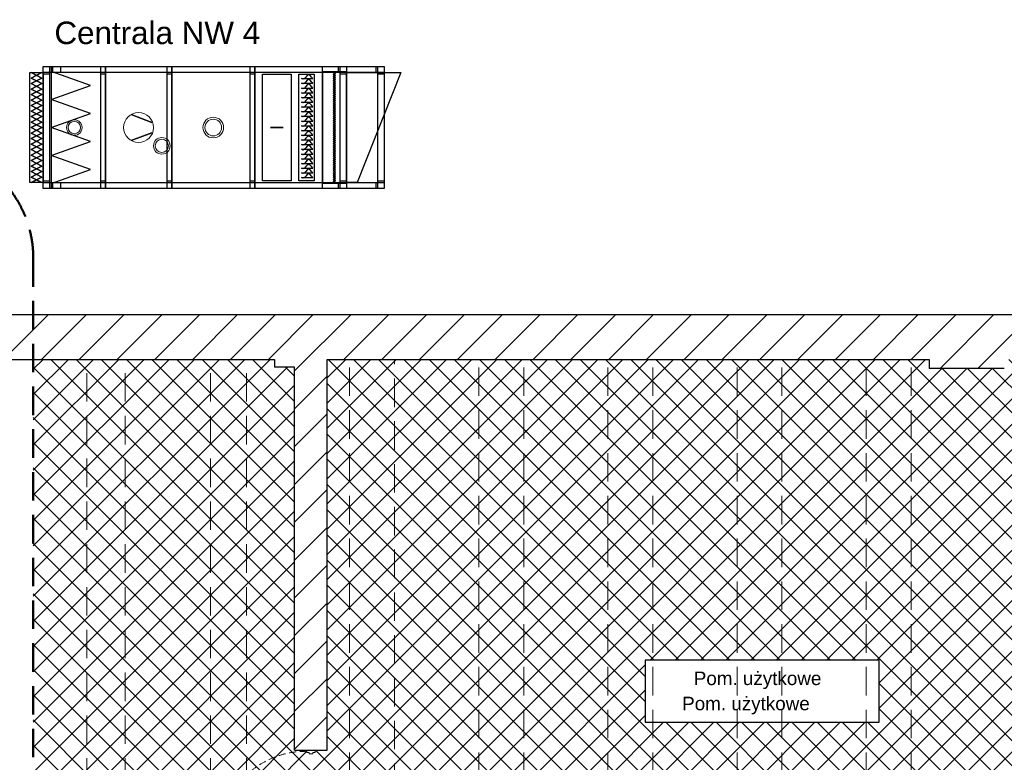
# Model space of a CAD drawing. Header units: millimetres. Extents: x 26866 to 1024070, y -428191 to 408885.
# Tile 247 of 248: x 212028 to 220796, y 399703 to 406317. Entities that reach past the tile are written whole.
import ezdxf

# ---------------------------------------------------------------- set-up
doc = ezdxf.new("R2010")
doc.units = ezdxf.units.MM
doc.header["$LTSCALE"] = 2
for name, pattern in [('DASHED', [19.05, 12.7, -6.35]), ('HIDDEN', [9.525, 6.35, -3.175]), ('HIDDENX2', [19.05, 12.7, -6.35])]:
    doc.linetypes.add(name, pattern=pattern)
for name, color, linetype, lineweight in [('0_OPIS', 7, 'Continuous', 13), ('3DPLAN_A_DRZWI', 173, 'Continuous', 5), ('3DPLAN_A_TABELKA POMIESZCZEŃ', 7, 'Continuous', 0), ('3DPLAN_A_WYSOKOŚCI ZMIANA', 144, 'HIDDENX2', 5), ('A_KRESKOWANIE', 9, 'Continuous', 0), ('Opisy', 7, 'Continuous', 13), ('sturmień wentylacyjny', 140, 'Continuous', 25)]:
    doc.layers.add(name, color=color, linetype=linetype, lineweight=lineweight)
for name, color, linetype in [('3DPLAN_A_KRESKOWANIE 1', 253, 'Continuous'), ('3DPLAN_A_OPIS', 8, 'Continuous'), ('3DPLAN_K_NOŚNA', 7, 'Continuous'), ('3DPLAN_K_OBRYS', 243, 'Continuous')]:
    doc.layers.add(name, color=color, linetype=linetype)
doc.styles.add('ARIAL', font='arial.ttf')
pattern_1 = [(45, (23044.838, -26883.88), (-16.83798, 16.83798), [])]

# ---------------------------------------------------------------- blocks, each defined once
blk = doc.blocks.new('D 80')
at = {"layer": '3DPLAN_A_DRZWI', "lineweight": 20}
blk.add_line((2.09, 3.66), (40, 71.33), dxfattribs=at)
at = {"layer": '3DPLAN_A_DRZWI'}
for points in [[(0, 3.66), (2.09, 3.66), (2.09, 1.57), (3.14, 1.57), (3.14, -1.57), (2.09, -1.57), (2.09, -3.66), (0, -3.66), (0, 3.66)], [(80, 3.66), (77.91, 3.66), (77.91, 1.57), (76.86, 1.57), (76.86, -1.57), (77.91, -1.57), (77.91, -3.66), (80, -3.66), (80, 3.66)]]:
    blk.add_lwpolyline(points, dxfattribs=at)
at = {"layer": '3DPLAN_A_DRZWI', "linetype": 'HIDDEN', "ltscale": 0.5}
blk.add_arc((2.5, 4.7), 76.46, 359.22177, 60.63044, dxfattribs=at)
blk = doc.blocks.new('kondygnacja -1')
at = {"layer": '3DPLAN_A_KRESKOWANIE 1'}
h = blk.add_hatch(dxfattribs=at)
h.set_pattern_fill('ANSI31', color=256, scale=7.5, style=0)
h.set_pattern_definition(pattern_1)
h.paths.add_polyline_path([(31677.49, -24430.84), (30214.87, -24430.84), (30214.87, -24470.84), (30429.61, -24470.84), (30429.61, -24477.84), (30447.61, -24477.84), (30447.61, -24818.84), (30476.61, -24818.84), (30476.61, -24470.84), (31012.61, -24470.84), (31012.61, -24478.84), (31079.61, -24478.84), (31079.61, -24470.84), (31638.61, -24470.84), (31638.61, -25036.84), (31079.61, -25036.84), (31079.61, -25028.84), (31012.61, -25028.84), (31012.61, -25036.84), (30611.38, -25036.84), (30611.38, -25072.84), (31023.61, -25072.84), (31034.61, -25082.84), (31034.61, -25330.84), (31023.61, -25340.84), (30831.4, -25340.84, -0.038531), (30832.58, -25356.18), (30832.58, -25371.84), (31079.61, -25371.84), (31079.61, -25072.84), (31638.61, -25072.84), (31638.61, -25943.84), (30832.58, -25943.84), (30832.58, -26009.84), (31677.49, -26009.84)])
h.paths.add_polyline_path([(30682.61, -26009.84), (30832.58, -26009.84), (30832.58, -25943.84), (30760.61, -25943.84), (30760.61, -25454.67), (30735.61, -25464.58), (30735.61, -25943.84), (30682.61, -25943.84)])
h.paths.add_polyline_path([(30679.61, -25371.84), (30735.61, -25371.84), (30735.61, -25464.58), (30760.61, -25454.67), (30760.61, -25371.84), (30832.58, -25371.84), (30832.58, -25356.18, 0.038531), (30831.4, -25340.84), (30679.61, -25340.84)])
h.paths.add_polyline_path([(30355.83, -25371.84), (30425.61, -25371.84), (30425.61, -25379.84), (30463.61, -25379.84), (30463.61, -25424.74), (30471.61, -25424.74), (30471.61, -25395.84), (30533.61, -25395.84), (30533.61, -25371.84), (30576.61, -25371.84), (30576.61, -25341.84), (30472.61, -25341.84), (30472.61, -25326.84), (30427.61, -25326.84), (30427.61, -25341.84), (30355.83, -25341.84)])
h.paths.add_polyline_path([(30456.61, -25936.84), (30425.61, -25936.84), (30425.61, -25945.84), (30380.61, -25945.84), (30380.61, -26009.84), (30512.61, -26009.84), (30512.61, -25943.84), (30466.61, -25943.84), (30466.61, -25712.84), (30456.61, -25712.84)])
h.paths.add_polyline_path([(28888.61, -25941.84), (28888.61, -26009.84), (29013.61, -26009.84), (29013.61, -25941.84)])
h.paths.add_polyline_path([(28591.17, -26009.84), (28591.17, -25944.84), (28547.61, -25944.84), (28547.61, -26009.84)])
h.paths.add_polyline_path([(28624.61, -25870.53), (28654.8, -25870.53), (28654.8, -25924.53), (28624.61, -25924.53), (28624.61, -25944.84), (28591.17, -25944.84), (28591.17, -26009.84), (28713.61, -26009.84), (28713.61, -25941.84), (28672.61, -25941.84), (28672.61, -25932.84), (28657.61, -25932.84), (28657.61, -25716.84), (28624.61, -25716.84)])
h.paths.add_polyline_path([(28372.61, -25944.84), (28328.61, -25944.84), (28328.61, -25907.84), (28282.61, -25907.84), (28282.61, -25944.84), (28248.61, -25944.84), (28248.61, -26009.84), (28372.61, -26009.84)])
h.paths.add_polyline_path([(28092.61, -25563.84), (28054.61, -25563.84), (28054.61, -25383.84), (28067.6, -25383.84), (28067.61, -25375.84), (28340.61, -25375.84), (28340.61, -25341.84), (28070.61, -25341.84), (28070.61, -25332.84), (28030.61, -25332.84), (28030.61, -25395.6), (28048.71, -25395.6), (28048.71, -25449.6), (28030.61, -25449.6), (28030.61, -26009.84), (28073.61, -26009.84), (28073.61, -25944.84), (28054.61, -25944.84), (28054.61, -25668.84), (28092.61, -25668.84)])
h.paths.add_polyline_path([(27949.61, -25495.75), (27949.61, -25507.75), (27983.29, -25507.75), (27983.29, -25521.75), (27949.61, -25521.75), (27949.61, -25531.84), (27999.61, -25531.84), (27999.61, -25934.84), (27982.61, -25934.84), (27982.61, -25942.84), (27947.61, -25942.84), (27947.61, -26009.84), (28026.62, -26009.84), (28026.62, -25449.6), (27999.61, -25449.6), (27999.61, -25463.84), (27949.61, -25463.84), (27949.61, -25481.75), (27983.29, -25481.75), (27983.29, -25495.75)])
h.paths.add_polyline_path([(27982.61, -25361.84), (27952.61, -25361.84), (27952.61, -25332.84), (28026.62, -25332.84), (28026.62, -25395.6), (27999.61, -25395.6), (27999.61, -25377.84), (27982.61, -25377.84)])
h.paths.add_polyline_path([(26818.61, -25892.84), (26781.49, -25892.84), (26781.49, -26009.84), (26894.54, -26009.84), (26894.54, -25942.84), (26830.61, -25942.84), (26830.61, -25930.84), (26818.61, -25930.84)])
h.paths.add_polyline_path([(26894.54, -26009.84), (27115.94, -26009.84), (27115.94, -25942.84), (26894.54, -25942.84)])
h.paths.add_polyline_path([(27115.94, -25942.84), (27115.94, -26009.84), (27466.61, -26009.84), (27466.61, -25942.84), (27427.61, -25942.84), (27427.61, -25933.84), (27384.61, -25933.84), (27384.61, -25942.84)])
h.paths.add_polyline_path([(27641.61, -25942.84), (27641.61, -26009.84), (27802.61, -26009.84), (27802.61, -25942.84)])
h.paths.add_polyline_path([(30621.1, -25040.47), (30688.37, -25040.47), (30688.37, -25072.87), (30621.1, -25072.87)], flags=24)
h = blk.add_hatch(dxfattribs=at)
h.set_pattern_fill('ANSI31', color=256, scale=7.5, style=0)
h.set_pattern_definition(pattern_1)
h.paths.add_polyline_path([(29010.61, -24430.84), (28888.61, -24430.84), (28888.61, -24472.84), (29010.61, -24472.84)])
h.paths.add_polyline_path([(29275.57, -25037.84), (29257.61, -25037.84), (29257.61, -24471.84), (29273.61, -24471.84), (29273.61, -24468.84), (29303.61, -24468.84), (29303.61, -24430.84), (29185.61, -24430.84), (29185.61, -24471.84), (29228.61, -24471.84), (29228.61, -25049.84), (29175.02, -25049.84), (29175.02, -25053.06, 0.060091), (29177.89, -25076.84), (29272.38, -25076.84)])
h.paths.add_polyline_path([(29273.61, -25072.84), (29380.61, -25072.84), (29380.61, -25037.84), (29275.57, -25037.84), (29272.38, -25076.84), (29273.61, -25076.84)])
h.paths.add_polyline_path([(29498.61, -25037.84), (29480.61, -25037.84), (29480.61, -25072.84), (29708.61, -25072.84), (29708.61, -25039.85), (29536.61, -25039.85), (29536.61, -24939.85), (29498.61, -24939.85)])
h.paths.add_polyline_path([(29566.61, -24430.84), (29473.61, -24430.84), (29473.61, -24468.84), (29498.61, -24468.84), (29498.61, -24727.87), (29524.78, -24727.87), (29524.78, -24781.87), (29498.61, -24781.87), (29498.61, -24826.85), (29536.61, -24826.85), (29536.61, -24470.85), (29566.61, -24470.85)])
h.paths.add_polyline_path([(29736.61, -24430.84), (29736.61, -24470.85), (29828.61, -24470.85), (29828.61, -24472.85), (29873.61, -24472.85), (29873.61, -24470.85), (30016.87, -24470.85), (30016.87, -24430.84)])
h.paths.add_polyline_path([(30016.87, -24470.85), (30112.84, -24470.85), (30112.84, -24430.84), (30016.87, -24430.84)])
h.paths.add_polyline_path([(29864.61, -25141.84), (29835.61, -25141.84), (29835.61, -25153.06), (29864.61, -25153.06)])
h.paths.add_polyline_path([(29864.61, -25087.84), (29880.61, -25069.84), (30213.45, -25069.84, 0.042168), (30214.87, -25053.06), (30214.87, -25041.84), (30178.61, -25041.84), (30178.61, -24470.84), (30214.87, -24470.84), (30214.87, -24430.84), (30112.84, -24430.84), (30112.84, -24470.85), (30115.61, -24470.85), (30115.61, -24477.85), (30159.61, -24477.85), (30159.61, -25039.85), (29899.61, -25039.85), (29899.61, -25026.85), (29826.61, -25026.85), (29826.61, -25039.85), (29803.61, -25039.85), (29803.61, -25072.84), (29819.61, -25072.84), (29835.61, -25088.84), (29835.61, -25153.06), (29864.61, -25153.06)])
h.paths.add_polyline_path([(29463.61, -25369.84), (29509.61, -25369.84), (29509.61, -25408.84), (29538.61, -25408.84), (29538.61, -25366.84), (29765.61, -25366.84), (29765.61, -25448.84), (29937.61, -25448.84), (29937.61, -25366.84), (30091.06, -25366.84), (30091.06, -25356.18, -0.035999), (30092.09, -25341.84), (29880.61, -25341.84), (29864.61, -25325.84), (29864.61, -25261.84), (29835.61, -25261.84), (29835.61, -25325.84), (29819.61, -25341.84), (29463.61, -25341.84)])
h.paths.add_polyline_path([(30252.83, -25342.15), (30252.83, -25341.84), (30092.09, -25341.84, 0.035999), (30091.06, -25356.18), (30091.06, -25366.84), (30152.61, -25366.84), (30152.61, -25937.84), (30091.06, -25937.84), (30091.06, -26009.84), (30210.61, -26009.84), (30210.61, -25945.84), (30180.61, -25945.84), (30180.61, -25371.84), (30252.83, -25371.84), (30252.83, -25350.58), (30252.33, -25350.58), (30252.33, -25342.15)])
h.paths.add_polyline_path([(30081.99, -25665.13), (30231.69, -25665.13), (30231.69, -25700.22), (30081.99, -25700.22)], flags=9)
h.paths.add_polyline_path([(29875.61, -25931.84), (29829.61, -25931.84), (29829.61, -25937.84), (29781.61, -25937.84), (29781.61, -26009.84), (29917.61, -26009.84), (29917.61, -25937.84), (29875.61, -25937.84)])
h.paths.add_polyline_path([(29611.61, -26009.84), (29611.61, -25937.84), (29538.61, -25937.84), (29538.61, -25683.8), (29507.61, -25683.8), (29507.61, -25943.84), (29482.61, -25943.84), (29482.61, -26009.84)])
h.paths.add_polyline_path([(29282.81, -25653.75), (29568.72, -25653.75), (29568.72, -25738.67), (29282.81, -25738.67)], flags=9)
h.paths.add_polyline_path([(29479.61, -25623.84), (29507.61, -25623.84), (29507.61, -25683.8), (29538.61, -25683.8), (29538.61, -25498.84), (29509.61, -25498.84), (29509.61, -25608.84), (29479.61, -25608.84)])
h.paths.add_polyline_path([(29389.61, -25608.84), (29262.17, -25608.84), (29262.17, -25623.84), (29389.61, -25623.84)])
h.paths.add_polyline_path([(29312.61, -25943.84), (29275.61, -25943.84), (29275.61, -25936.84), (29262.17, -25936.84), (29262.17, -26009.84), (29312.61, -26009.84)])
h.paths.add_polyline_path([(29188.61, -26009.84), (29262.17, -26009.84), (29262.17, -25936.84), (29256.61, -25936.84), (29256.61, -25683.8), (29227.61, -25683.8), (29227.61, -25941.84), (29188.61, -25941.84)])
h.paths.add_polyline_path([(29227.61, -25683.8), (29256.61, -25683.8), (29256.61, -25623.84), (29262.17, -25623.84), (29262.17, -25608.84), (29259.61, -25608.84), (29259.61, -25369.84), (29262.17, -25369.84), (29262.17, -25356.18, 0.056395), (29259.64, -25333.84), (29224.61, -25333.84), (29224.61, -25341.84), (29157.61, -25341.84), (29157.61, -25371.84), (29227.61, -25371.84)])
h.paths.add_polyline_path([(29373.61, -25341.84), (29270.61, -25341.84), (29270.61, -25333.84), (29259.64, -25333.84, -0.056395), (29262.17, -25356.18), (29262.17, -25369.84), (29373.61, -25369.84)])
h.paths.add_polyline_path([(30170.11, -24767), (30186.53, -24767), (30186.53, -24787), (30170.11, -24787)], flags=24)
h.paths.add_polyline_path([(29566.12, -25338.58), (29633.39, -25338.58), (29633.39, -25370.98), (29566.12, -25370.98)], flags=24)
h.paths.add_polyline_path([(29957.21, -25338.58), (30024.48, -25338.58), (30024.48, -25370.98), (29957.21, -25370.98)], flags=24)
h.paths.add_polyline_path([(30179.86, -25902.33), (30243.82, -25902.33), (30243.82, -25910.46), (30179.86, -25910.46)], flags=24)
at = {"layer": 'A_KRESKOWANIE', "transparency": 33554687}
h = blk.add_hatch(dxfattribs=at)
h.set_pattern_fill('ANSI37', color=0, scale=5)
h.paths.add_polyline_path([(31638.61, -25036.84), (31638.61, -24470.84), (31496.61, -24470.84), (31496.61, -25036.84), (31638.61, -25036.84)], is_closed=False)
h.paths.add_polyline_path([(31496.61, -25036.84), (31496.61, -24470.84), (31456.61, -24470.84), (31456.61, -25036.84), (31496.61, -25036.84)], is_closed=False)
h.paths.add_polyline_path([(31381.61, -25036.84), (31456.61, -25036.84), (31456.61, -24470.84), (31381.61, -24470.84), (31381.61, -25036.84)], is_closed=False)
h.paths.add_polyline_path([(31341.61, -25036.84), (31381.61, -25036.84), (31381.61, -24470.84), (31341.61, -24470.84), (31341.61, -25036.84)], is_closed=False)
h.paths.add_polyline_path([(31266.61, -25036.84), (31341.61, -25036.84), (31341.61, -24470.84), (31266.61, -24470.84), (31266.61, -25036.84)], is_closed=False)
h.paths.add_polyline_path([(31226.61, -25036.84), (31266.61, -25036.84), (31266.61, -24470.84), (31226.61, -24470.84), (31226.61, -25036.84)], is_closed=False)
h.paths.add_polyline_path([(31151.61, -25036.84), (31226.61, -25036.84), (31226.61, -24470.84), (31151.61, -24470.84), (31151.61, -25036.84)], is_closed=False)
h.paths.add_polyline_path([(31111.61, -25036.84), (31151.61, -25036.84), (31151.61, -24470.84), (31111.61, -24470.84), (31111.61, -25036.84)], is_closed=False)
h.paths.add_polyline_path([(31012.61, -25036.84), (31012.61, -25028.84), (31079.61, -25028.84), (31079.61, -25036.84), (31111.61, -25036.84), (31111.61, -24470.84), (31079.61, -24470.84), (31079.61, -24478.84), (31012.61, -24478.84), (31012.61, -24470.84), (30996.61, -24470.84), (30996.61, -25036.84), (31012.61, -25036.84)], is_closed=False)
h.paths.add_polyline_path([(30968.29, -24738.6), (30968.29, -24793.92), (30956.61, -24793.92), (30956.61, -25036.84), (30996.61, -25036.84), (30996.61, -24470.84), (30956.61, -24470.84), (30956.61, -24738.6), (30968.29, -24738.6)], is_closed=False)
h.paths.add_polyline_path([(30881.61, -24738.6), (30956.61, -24738.6), (30956.61, -24470.84), (30881.61, -24470.84), (30881.61, -24738.6)], is_closed=False)
h.paths.add_polyline_path([(30766.61, -24738.6), (30841.61, -24738.6), (30841.61, -24470.84), (30766.61, -24470.84), (30766.61, -24738.6)], is_closed=False)
h.paths.add_polyline_path([(30841.61, -24738.6), (30881.61, -24738.6), (30881.61, -24470.84), (30841.61, -24470.84), (30841.61, -24738.6)], is_closed=False)
h.paths.add_polyline_path([(30956.61, -24793.92), (30881.61, -24793.92), (30881.61, -25036.84), (30956.61, -25036.84), (30956.61, -24793.92)], is_closed=False)
h.paths.add_polyline_path([(30881.61, -24793.92), (30841.61, -24793.92), (30841.61, -25036.84), (30881.61, -25036.84), (30881.61, -24793.92)], is_closed=False)
h.paths.add_polyline_path([(30841.61, -24793.92), (30766.61, -24793.92), (30766.61, -25036.84), (30841.61, -25036.84), (30841.61, -24793.92)], is_closed=False)
h.paths.add_polyline_path([(30726.61, -25036.84), (30766.61, -25036.84), (30766.61, -24793.92), (30759.76, -24793.92), (30759.76, -24738.6), (30766.61, -24738.6), (30766.61, -24470.84), (30726.61, -24470.84), (30726.61, -25036.84)], is_closed=False)
h.paths.add_polyline_path([(30651.61, -25036.84), (30726.61, -25036.84), (30726.61, -24470.84), (30651.61, -24470.84), (30651.61, -25036.84)], is_closed=False)
h.paths.add_polyline_path([(30611.61, -25036.84), (30651.61, -25036.84), (30651.61, -24470.84), (30611.61, -24470.84), (30611.61, -25036.84)], is_closed=False)
h.paths.add_polyline_path([(30496.61, -24470.84), (30496.61, -25036.84), (30531.38, -25036.84), (30531.38, -25072.84), (30611.38, -25072.84), (30611.38, -25036.84), (30611.61, -25036.84), (30611.61, -24470.84), (30496.61, -24470.84)], is_closed=False)
h.paths.add_polyline_path([(30404.61, -24841.04), (30404.61, -24866.59), (30458.44, -24896.75), (30460.54, -24896.75), (30460.54, -24895.7), (30463.68, -24895.7), (30463.68, -24896.75), (30465.77, -24896.75), (30465.77, -24898.84), (30476.61, -24898.84), (30476.61, -25036.84), (30496.61, -25036.84), (30496.61, -24470.84), (30476.61, -24470.84), (30476.61, -24818.84), (30465.77, -24818.84), (30465.77, -24820.93), (30463.68, -24820.93), (30463.68, -24821.98), (30460.54, -24821.98), (30460.54, -24820.93), (30458.44, -24820.93), (30458.44, -24819.89, 0.196426), (30404.61, -24841.04)], is_closed=False)
h.paths.add_polyline_path([(30447.61, -24477.84), (30429.61, -24477.84), (30429.61, -24470.84), (30404.61, -24470.84), (30404.61, -24841.04, -0.196426), (30458.44, -24819.89), (30458.44, -24818.84), (30447.61, -24818.84), (30447.61, -24477.84)], is_closed=False)
h.paths.add_polyline_path([(30404.61, -24470.84), (30372.61, -24470.84), (30372.61, -25041.84), (30404.61, -25041.84), (30404.61, -24866.59), (30390.77, -24858.84, -0.074124), (30404.61, -24841.04), (30404.61, -24470.84)], is_closed=False)
h.paths.add_polyline_path([(30404.61, -24866.59), (30404.61, -25041.84), (30431.61, -25041.84), (30431.61, -25033.84), (30447.61, -25033.84), (30447.61, -24898.84), (30458.44, -24898.84), (30458.44, -24896.75), (30404.61, -24866.59)], is_closed=False)
h.paths.add_polyline_path([(30236.21, -25069.84), (30306.72, -25069.84), (30312.51, -25059.5), (30312.51, -25057.41), (30311.47, -25057.41), (30311.47, -25054.27), (30312.51, -25054.27), (30312.51, -25052.18), (30314.61, -25052.18), (30314.61, -25041.84), (30372.61, -25041.84), (30372.61, -24470.84), (30214.87, -24470.84), (30214.87, -25041.84), (30234.61, -25041.84), (30234.61, -25052.18), (30236.7, -25052.18), (30236.7, -25054.27), (30237.75, -25054.27), (30237.75, -25057.41), (30236.7, -25057.41), (30236.7, -25059.5), (30235.65, -25059.5, 0.033888), (30236.21, -25069.84)], is_closed=False)
h.paths.add_polyline_path([(30404.61, -24866.59), (30404.61, -24841.04, 0.074124), (30390.77, -24858.84), (30404.61, -24866.59)], is_closed=False, flags=16)
at = {"layer": '3DPLAN_A_OPIS', "color": 1, "lineweight": 30}
blk.add_lwpolyline([(30759.76, -24793.92), (30968.29, -24793.92), (30968.29, -24738.6), (30759.76, -24738.6)], close=True, dxfattribs=at)
at = {"layer": '3DPLAN_A_WYSOKOŚCI ZMIANA'}
for p, q in [((30262.61, -25041.84), (30262.61, -24470.84)), ((30296.61, -25041.84), (30296.61, -24470.84)), ((30372.61, -25041.84), (30372.61, -24470.84)), ((30404.61, -25041.84), (30404.61, -24470.84)), ((30496.61, -25036.84), (30496.61, -24470.84)), ((30536.61, -24932.36), (30536.61, -24470.84)), ((30611.61, -25036.84), (30611.61, -24470.84)), ((30651.61, -25036.84), (30651.61, -24470.84)), ((30726.61, -25036.84), (30726.61, -24470.84)), ((30766.61, -25036.84), (30766.61, -24470.84)), ((30841.61, -25036.84), (30841.61, -24470.84)), ((30881.61, -25036.84), (30881.61, -24470.84)), ((30956.61, -25036.84), (30956.61, -24470.84)), ((30996.61, -25036.84), (30996.61, -24470.84))]:
    blk.add_line(p, q, dxfattribs=at)
at = {"layer": '3DPLAN_K_NOŚNA'}
for p, q in [((30178.61, -24470.84), (30429.61, -24470.84)), ((30429.61, -24470.84), (30429.61, -24477.84)), ((30476.61, -24470.84), (31012.61, -24470.84)), ((30476.61, -24818.84), (30476.61, -24470.84)), ((31012.61, -24470.84), (31012.61, -24478.84)), ((30447.61, -24477.84), (30429.61, -24477.84)), ((30447.61, -24818.84), (30447.61, -24477.84)), ((31079.61, -24478.84), (31012.61, -24478.84)), ((30447.61, -24818.84), (30476.61, -24818.84))]:
    blk.add_line(p, q, dxfattribs=at)
at = {"layer": '3DPLAN_K_OBRYS'}
blk.add_line((29736.61, -24430.84), (31677.49, -24430.84), dxfattribs=at)
at = {"layer": 'Opisy', "color": 1, "linetype": 'DASHED', "lineweight": 50}
blk.add_lwpolyline([(29275.02, -24280.72), (30114.87, -24280.72, -0.414214), (30214.87, -24380.72), (30214.87, -25053.06, -0.414214), (30114.87, -25153.06), (29275.02, -25153.06, -0.414214), (29175.02, -25053.06), (29175.02, -24380.72, -0.414214)], format="xyb", close=True, dxfattribs=at)
at = {"layer": '3DPLAN_A_DRZWI', "rotation": 89.99999999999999}
blk.add_blockref('D 80', (30462.11, -24898.84), dxfattribs=at)
at = {"layer": '3DPLAN_A_OPIS', "color": 1, "lineweight": 30, "style": 'ARIAL'}
for tag, p in [('PRZESUNIĘCIE_WEJŚCIA', (27655.16, -24535.33)), ('WYŁĄCZONE', (27007.18, -24723.98)), ('Z_OPRACOWANIA', (26996.84, -24746.42)), ('WYŁĄCZONE', (30803.05, -24760.87)), ('Z_OPRACOWANIA', (30792.71, -24783.3)), ('WYŁĄCZONE', (28894.9, -24826.59)), ('Z_OPRACOWANIA', (28884.56, -24849.03)), ('POWIĘKSZENIE_WEJŚCIA', (28313.68, -25144.41)), ('POWIĘKSZENIE_WEJŚCIA', (29600.62, -25191.36)), ('POWIĘKSZENIE_WEJŚCIA', (28011.45, -25235.42)), ('WYŁĄCZONE', (29754.42, -25678.17)), ('Z_OPRACOWANIA', (29744.08, -25700.6)), ('WYJŚCIE_EWAKUACYJNE', (27763.79, -26106.07))]:
    blk.add_attdef(tag, p, '', height=12, dxfattribs=at)
at = {"layer": '3DPLAN_A_OPIS', "color": 0, "lineweight": 30, "style": 'ARIAL'}
for tag, p in [('UGUL_1', (29350.3, -24586.01)), ('UGUL_2', (29622.92, -24586.01)), ('UGUL_3', (29833.15, -24586.01))]:
    blk.add_attdef(tag, p, '', height=12, dxfattribs=at)
at = {"layer": '3DPLAN_A_TABELKA POMIESZCZEŃ', "ltscale": 0.5, "style": 'ARIAL'}
for tag, p in [('KURTYNA', (27861.91, -26064.85)), ('POWIETRZNA', (27861.91, -26084.56))]:
    blk.add_attdef(tag, p, '', height=12, dxfattribs=at)

msp = doc.modelspace()

# ---------------------------------------------------------------- linework, layer by layer
for points in [[(212791.3, 404812.2), (212237.3, 404812.2), (212237.3, 405901.2), (212791.3, 405901.2), (212791.3, 404812.2)], [(212791.3, 404812.2), (212237.3, 404812.2), (212237.3, 405901.2), (212791.3, 405901.2), (212791.3, 404812.2)], [(212293.3, 404812.2), (212237.3, 404812.2), (212237.3, 405901.2), (212293.3, 405901.2), (212293.3, 404812.2)], [(212293.3, 405831.2), (212237.3, 405831.2), (212237.3, 405901.2), (212293.3, 405901.2), (212293.3, 405831.2)], [(214937.3, 405845.2), (212237.3, 405845.2), (212237.3, 405901.2), (214937.3, 405901.2), (214937.3, 405845.2)], [(212307.3, 405845.2), (212237.3, 405845.2), (212237.3, 405901.2), (212307.3, 405901.2), (212307.3, 405845.2)], [(215272.3, 405845.2), (212322.3, 405845.2), (212322.3, 405901.2), (215272.3, 405901.2), (215272.3, 405845.2)], [(212392.3, 405845.2), (212322.3, 405845.2), (212322.3, 405901.2), (212392.3, 405901.2), (212392.3, 405845.2)], [(212791.3, 404812.2), (212751.3, 404812.2), (212751.3, 405901.2), (212791.3, 405901.2), (212791.3, 404812.2)], [(212791.3, 405831.2), (212751.3, 405831.2), (212751.3, 405901.2), (212791.3, 405901.2), (212791.3, 405831.2)], [(213381.3, 404812.2), (212791.3, 404812.2), (212791.3, 405901.2), (213381.3, 405901.2), (213381.3, 404812.2)], [(213381.3, 404812.2), (212791.3, 404812.2), (212791.3, 405901.2), (213381.3, 405901.2), (213381.3, 404812.2)], [(213381.3, 404812.2), (213341.3, 404812.2), (213341.3, 405901.2), (213381.3, 405901.2), (213381.3, 404812.2)], [(213381.3, 405831.2), (213341.3, 405831.2), (213341.3, 405901.2), (213381.3, 405901.2), (213381.3, 405831.2)], [(214121.3, 404812.2), (213381.3, 404812.2), (213381.3, 405901.2), (214121.3, 405901.2), (214121.3, 404812.2)], [(214121.3, 404812.2), (213381.3, 404812.2), (213381.3, 405901.2), (214121.3, 405901.2), (214121.3, 404812.2)], [(214121.3, 404812.2), (214081.3, 404812.2), (214081.3, 405901.2), (214121.3, 405901.2), (214121.3, 404812.2)], [(214121.3, 405831.2), (214081.3, 405831.2), (214081.3, 405901.2), (214121.3, 405901.2), (214121.3, 405831.2)], [(214721.3, 404812.2), (214121.3, 404812.2), (214121.3, 405901.2), (214721.3, 405901.2), (214721.3, 404812.2)], [(214721.3, 404812.2), (214121.3, 404812.2), (214121.3, 405901.2), (214721.3, 405901.2), (214721.3, 404812.2)], [(214937.3, 405845.2), (214867.3, 405845.2), (214867.3, 405901.2), (214937.3, 405901.2), (214937.3, 405845.2)], [(214937.3, 404812.2), (214881.3, 404812.2), (214881.3, 405901.2), (214937.3, 405901.2), (214937.3, 404812.2)], [(214937.3, 405831.2), (214881.3, 405831.2), (214881.3, 405901.2), (214937.3, 405901.2), (214937.3, 405831.2)], [(215272.3, 405845.2), (215202.3, 405845.2), (215202.3, 405901.2), (215272.3, 405901.2), (215272.3, 405845.2)], [(215272.3, 404812.2), (215216.3, 404812.2), (215216.3, 405901.2), (215272.3, 405901.2), (215272.3, 404812.2)], [(215272.3, 405831.2), (215216.3, 405831.2), (215216.3, 405901.2), (215272.3, 405901.2), (215272.3, 405831.2)], [(212236.3, 404866.2), (212118.3, 404866.2), (212118.3, 405846.2), (212236.3, 405846.2), (212236.3, 404866.2)], [(212225.3, 405797.2), (212129.3, 405846.2), (212225.3, 405797.2)], [(212129.3, 405797.2), (212225.3, 405846.2), (212129.3, 405797.2)], [(212284.3, 405854.2), (212284.3, 405854.2), (212284.3, 405854.2), (212284.3, 405854.2), (212284.3, 405854.2)], [(212307.3, 405605.2), (212659.3, 405730.2), (212307.3, 405854.2), (212307.3, 405605.2)], [(212791.3, 405854.2), (212791.3, 405854.2), (212791.3, 405854.2), (212791.3, 405854.2), (212791.3, 405854.2)], [(213381.3, 405854.2), (213381.3, 405854.2), (213381.3, 405854.2), (213381.3, 405854.2), (213381.3, 405854.2)], [(214121.3, 405854.2), (214121.3, 405854.2), (214121.3, 405854.2), (214121.3, 405854.2), (214121.3, 405854.2)], [(214444.3, 404882.2), (214191.3, 404882.2), (214191.3, 405831.2), (214444.3, 405831.2), (214444.3, 404882.2)], [(214651.3, 404882.2), (214513.3, 404882.2), (214513.3, 405831.2), (214651.3, 405831.2), (214651.3, 404882.2)], [(214638.3, 405792.2), (214625.3, 405806.2), (214613.3, 405820.2), (214600.3, 405826.2), (214588.3, 405820.2), (214575.3, 405806.2), (214563.3, 405792.2), (214550.3, 405786.2), (214538.3, 405792.2), (214638.3, 405792.2)], [(214937.3, 404859.2), (214726.3, 404859.2), (214726.3, 405854.2), (214937.3, 405854.2), (214937.3, 404859.2)], [(214726.3, 405854.2), (214726.3, 405854.2), (214726.3, 405854.2), (214726.3, 405854.2), (214726.3, 405854.2)], [(214833.3, 405844.2), (214836.3, 405833.2), (214825.3, 405836.2), (214822.3, 405847.2), (214833.3, 405844.2), (214836.3, 405833.2), (214822.3, 405847.2), (214833.3, 405844.2)], [(214833.3, 405827.2), (214836.3, 405816.2), (214825.3, 405819.2), (214822.3, 405830.2), (214833.3, 405827.2), (214836.3, 405816.2), (214822.3, 405830.2), (214833.3, 405827.2)], [(214833.3, 405810.2), (214836.3, 405799.2), (214825.3, 405802.2), (214822.3, 405813.2), (214833.3, 405810.2), (214836.3, 405799.2), (214822.3, 405813.2), (214833.3, 405810.2)], [(215034.3, 404866.2), (214937.3, 404866.2), (214937.3, 405847.2), (215422.3, 405847.2), (215034.3, 404866.2)], [(212225.3, 405748.2), (212129.3, 405797.2), (212225.3, 405748.2)], [(212129.3, 405748.2), (212225.3, 405797.2), (212129.3, 405748.2)], [(212225.3, 405699.2), (212129.3, 405748.2), (212225.3, 405699.2)], [(212129.3, 405699.2), (212225.3, 405748.2), (212129.3, 405699.2)], [(214638.3, 405750.2), (214625.3, 405764.2), (214613.3, 405778.2), (214600.3, 405784.2), (214588.3, 405778.2), (214575.3, 405764.2), (214563.3, 405750.2), (214550.3, 405744.2), (214538.3, 405750.2), (214638.3, 405750.2)], [(214638.3, 405708.2), (214625.3, 405722.2), (214613.3, 405736.2), (214600.3, 405742.2), (214588.3, 405736.2), (214575.3, 405722.2), (214563.3, 405708.2), (214550.3, 405702.2), (214538.3, 405708.2), (214638.3, 405708.2)], [(214833.3, 405793.2), (214836.3, 405782.2), (214825.3, 405785.2), (214822.3, 405796.2), (214833.3, 405793.2), (214836.3, 405782.2), (214822.3, 405796.2), (214833.3, 405793.2)], [(214833.3, 405776.2), (214836.3, 405765.2), (214825.3, 405768.2), (214822.3, 405779.2), (214833.3, 405776.2), (214836.3, 405765.2), (214822.3, 405779.2), (214833.3, 405776.2)], [(214833.3, 405759.2), (214836.3, 405748.2), (214825.3, 405751.2), (214822.3, 405762.2), (214833.3, 405759.2), (214836.3, 405748.2), (214822.3, 405762.2), (214833.3, 405759.2)], [(214833.3, 405742.2), (214836.3, 405731.2), (214825.3, 405734.2), (214822.3, 405745.2), (214833.3, 405742.2), (214836.3, 405731.2), (214822.3, 405745.2), (214833.3, 405742.2)], [(214833.3, 405725.2), (214836.3, 405714.2), (214825.3, 405717.2), (214822.3, 405728.2), (214833.3, 405725.2), (214836.3, 405714.2), (214822.3, 405728.2), (214833.3, 405725.2)], [(212225.3, 405650.2), (212129.3, 405699.2), (212225.3, 405650.2)], [(212129.3, 405650.2), (212225.3, 405699.2), (212129.3, 405650.2)], [(212225.3, 405601.2), (212129.3, 405650.2), (212225.3, 405601.2)], [(212129.3, 405601.2), (212225.3, 405650.2), (212129.3, 405601.2)], [(214638.3, 405666.2), (214625.3, 405680.2), (214613.3, 405694.2), (214600.3, 405700.2), (214588.3, 405694.2), (214575.3, 405680.2), (214563.3, 405666.2), (214550.3, 405660.2), (214538.3, 405666.2), (214638.3, 405666.2)], [(214638.3, 405624.2), (214625.3, 405638.2), (214613.3, 405652.2), (214600.3, 405658.2), (214588.3, 405652.2), (214575.3, 405638.2), (214563.3, 405624.2), (214550.3, 405618.2), (214538.3, 405624.2), (214638.3, 405624.2)], [(214833.3, 405708.2), (214836.3, 405697.2), (214825.3, 405700.2), (214822.3, 405711.2), (214833.3, 405708.2), (214836.3, 405697.2), (214822.3, 405711.2), (214833.3, 405708.2)], [(214833.3, 405691.2), (214836.3, 405680.2), (214825.3, 405683.2), (214822.3, 405694.2), (214833.3, 405691.2), (214836.3, 405680.2), (214822.3, 405694.2), (214833.3, 405691.2)], [(214833.3, 405674.2), (214836.3, 405663.2), (214825.3, 405666.2), (214822.3, 405677.2), (214833.3, 405674.2), (214836.3, 405663.2), (214822.3, 405677.2), (214833.3, 405674.2)], [(214833.3, 405657.2), (214836.3, 405646.2), (214825.3, 405649.2), (214822.3, 405660.2), (214833.3, 405657.2), (214836.3, 405646.2), (214822.3, 405660.2), (214833.3, 405657.2)], [(214833.3, 405640.2), (214836.3, 405629.2), (214825.3, 405632.2), (214822.3, 405643.2), (214833.3, 405640.2), (214836.3, 405629.2), (214822.3, 405643.2), (214833.3, 405640.2)], [(212225.3, 405552.2), (212129.3, 405601.2), (212225.3, 405552.2)], [(212129.3, 405552.2), (212225.3, 405601.2), (212129.3, 405552.2)], [(212225.3, 405503.2), (212129.3, 405552.2), (212225.3, 405503.2)], [(212129.3, 405503.2), (212225.3, 405552.2), (212129.3, 405503.2)], [(212307.3, 405357.2), (212659.3, 405481.2), (212307.3, 405605.2), (212307.3, 405357.2)], [(214638.3, 405582.2), (214625.3, 405596.2), (214613.3, 405610.2), (214600.3, 405616.2), (214588.3, 405610.2), (214575.3, 405596.2), (214563.3, 405582.2), (214550.3, 405576.2), (214538.3, 405582.2), (214638.3, 405582.2)], [(214638.3, 405540.2), (214625.3, 405554.2), (214613.3, 405568.2), (214600.3, 405574.2), (214588.3, 405568.2), (214575.3, 405554.2), (214563.3, 405540.2), (214550.3, 405534.2), (214538.3, 405540.2), (214638.3, 405540.2)], [(214833.3, 405623.2), (214836.3, 405612.2), (214825.3, 405615.2), (214822.3, 405626.2), (214833.3, 405623.2), (214836.3, 405612.2), (214822.3, 405626.2), (214833.3, 405623.2)], [(214833.3, 405606.2), (214836.3, 405595.2), (214825.3, 405598.2), (214822.3, 405609.2), (214833.3, 405606.2), (214836.3, 405595.2), (214822.3, 405609.2), (214833.3, 405606.2)], [(214833.3, 405589.2), (214836.3, 405578.2), (214825.3, 405581.2), (214822.3, 405592.2), (214833.3, 405589.2), (214836.3, 405578.2), (214822.3, 405592.2), (214833.3, 405589.2)], [(214833.3, 405572.2), (214836.3, 405561.2), (214825.3, 405564.2), (214822.3, 405575.2), (214833.3, 405572.2), (214836.3, 405561.2), (214822.3, 405575.2), (214833.3, 405572.2)], [(214833.3, 405555.2), (214836.3, 405544.2), (214825.3, 405547.2), (214822.3, 405558.2), (214833.3, 405555.2), (214836.3, 405544.2), (214822.3, 405558.2), (214833.3, 405555.2)], [(212225.3, 405454.2), (212129.3, 405503.2), (212225.3, 405454.2)], [(212129.3, 405454.2), (212225.3, 405503.2), (212129.3, 405454.2)], [(213203.3, 405402.2), (213020.3, 405471.2), (213203.3, 405402.2)], [(214638.3, 405498.2), (214625.3, 405512.2), (214613.3, 405526.2), (214600.3, 405532.2), (214588.3, 405526.2), (214575.3, 405512.2), (214563.3, 405498.2), (214550.3, 405492.2), (214538.3, 405498.2), (214638.3, 405498.2)], [(214638.3, 405456.2), (214625.3, 405470.2), (214613.3, 405484.2), (214600.3, 405490.2), (214588.3, 405484.2), (214575.3, 405470.2), (214563.3, 405456.2), (214550.3, 405450.2), (214538.3, 405456.2), (214638.3, 405456.2)], [(214833.3, 405538.2), (214836.3, 405527.2), (214825.3, 405530.2), (214822.3, 405541.2), (214833.3, 405538.2), (214836.3, 405527.2), (214822.3, 405541.2), (214833.3, 405538.2)], [(214833.3, 405521.2), (214836.3, 405510.2), (214825.3, 405513.2), (214822.3, 405524.2), (214833.3, 405521.2), (214836.3, 405510.2), (214822.3, 405524.2), (214833.3, 405521.2)], [(214833.3, 405504.2), (214836.3, 405493.2), (214825.3, 405496.2), (214822.3, 405507.2), (214833.3, 405504.2), (214836.3, 405493.2), (214822.3, 405507.2), (214833.3, 405504.2)], [(214833.3, 405487.2), (214836.3, 405476.2), (214825.3, 405479.2), (214822.3, 405490.2), (214833.3, 405487.2), (214836.3, 405476.2), (214822.3, 405490.2), (214833.3, 405487.2)], [(214833.3, 405470.2), (214836.3, 405459.2), (214825.3, 405462.2), (214822.3, 405473.2), (214833.3, 405470.2), (214836.3, 405459.2), (214822.3, 405473.2), (214833.3, 405470.2)], [(214833.3, 405453.2), (214836.3, 405442.2), (214825.3, 405445.2), (214822.3, 405456.2), (214833.3, 405453.2), (214836.3, 405442.2), (214822.3, 405456.2), (214833.3, 405453.2)], [(212225.3, 405405.2), (212129.3, 405454.2), (212225.3, 405405.2)], [(212129.3, 405405.2), (212225.3, 405454.2), (212129.3, 405405.2)], [(212225.3, 405356.2), (212129.3, 405405.2), (212225.3, 405356.2)], [(212129.3, 405356.2), (212225.3, 405405.2), (212129.3, 405356.2)], [(214638.3, 405414.2), (214625.3, 405428.2), (214613.3, 405442.2), (214600.3, 405448.2), (214588.3, 405442.2), (214575.3, 405428.2), (214563.3, 405414.2), (214550.3, 405408.2), (214538.3, 405414.2), (214638.3, 405414.2)], [(214638.3, 405372.2), (214625.3, 405386.2), (214613.3, 405400.2), (214600.3, 405406.2), (214588.3, 405400.2), (214575.3, 405386.2), (214563.3, 405372.2), (214550.3, 405366.2), (214538.3, 405372.2), (214638.3, 405372.2)], [(214833.3, 405436.2), (214836.3, 405425.2), (214825.3, 405428.2), (214822.3, 405439.2), (214833.3, 405436.2), (214836.3, 405425.2), (214822.3, 405439.2), (214833.3, 405436.2)], [(214833.3, 405419.2), (214836.3, 405408.2), (214825.3, 405411.2), (214822.3, 405422.2), (214833.3, 405419.2), (214836.3, 405408.2), (214822.3, 405422.2), (214833.3, 405419.2)], [(214833.3, 405402.2), (214836.3, 405391.2), (214825.3, 405394.2), (214822.3, 405405.2), (214833.3, 405402.2), (214836.3, 405391.2), (214822.3, 405405.2), (214833.3, 405402.2)], [(214833.3, 405385.2), (214836.3, 405374.2), (214825.3, 405377.2), (214822.3, 405388.2), (214833.3, 405385.2), (214836.3, 405374.2), (214822.3, 405388.2), (214833.3, 405385.2)], [(214833.3, 405368.2), (214836.3, 405357.2), (214825.3, 405360.2), (214822.3, 405371.2), (214833.3, 405368.2), (214836.3, 405357.2), (214822.3, 405371.2), (214833.3, 405368.2)], [(212225.3, 405307.2), (212129.3, 405356.2), (212225.3, 405307.2)], [(212129.3, 405307.2), (212225.3, 405356.2), (212129.3, 405307.2)], [(212225.3, 405258.2), (212129.3, 405307.2), (212225.3, 405258.2)], [(212129.3, 405258.2), (212225.3, 405307.2), (212129.3, 405258.2)], [(212307.3, 405108.2), (212659.3, 405232.2), (212307.3, 405357.2), (212307.3, 405108.2)], [(213203.3, 405310.2), (213020.3, 405241.2), (213203.3, 405310.2)], [(214375.3, 405356.2), (214261.3, 405356.2), (214375.3, 405356.2)], [(214638.3, 405330.2), (214625.3, 405344.2), (214613.3, 405358.2), (214600.3, 405364.2), (214588.3, 405358.2), (214575.3, 405344.2), (214563.3, 405330.2), (214550.3, 405324.2), (214538.3, 405330.2), (214638.3, 405330.2)], [(214638.3, 405288.2), (214625.3, 405302.2), (214613.3, 405316.2), (214600.3, 405322.2), (214588.3, 405316.2), (214575.3, 405302.2), (214563.3, 405288.2), (214550.3, 405282.2), (214538.3, 405288.2), (214638.3, 405288.2)], [(214638.3, 405246.2), (214625.3, 405260.2), (214613.3, 405274.2), (214600.3, 405280.2), (214588.3, 405274.2), (214575.3, 405260.2), (214563.3, 405246.2), (214550.3, 405240.2), (214538.3, 405246.2), (214638.3, 405246.2)], [(214833.3, 405351.2), (214836.3, 405340.2), (214825.3, 405343.2), (214822.3, 405354.2), (214833.3, 405351.2), (214836.3, 405340.2), (214822.3, 405354.2), (214833.3, 405351.2)], [(214833.3, 405334.2), (214836.3, 405323.2), (214825.3, 405326.2), (214822.3, 405337.2), (214833.3, 405334.2), (214836.3, 405323.2), (214822.3, 405337.2), (214833.3, 405334.2)], [(214833.3, 405317.2), (214836.3, 405306.2), (214825.3, 405309.2), (214822.3, 405320.2), (214833.3, 405317.2), (214836.3, 405306.2), (214822.3, 405320.2), (214833.3, 405317.2)], [(214833.3, 405300.2), (214836.3, 405289.2), (214825.3, 405292.2), (214822.3, 405303.2), (214833.3, 405300.2), (214836.3, 405289.2), (214822.3, 405303.2), (214833.3, 405300.2)], [(214833.3, 405283.2), (214836.3, 405272.2), (214825.3, 405275.2), (214822.3, 405286.2), (214833.3, 405283.2), (214836.3, 405272.2), (214822.3, 405286.2), (214833.3, 405283.2)], [(212225.3, 405209.2), (212129.3, 405258.2), (212225.3, 405209.2)], [(212129.3, 405209.2), (212225.3, 405258.2), (212129.3, 405209.2)], [(212225.3, 405160.2), (212129.3, 405209.2), (212225.3, 405160.2)], [(212129.3, 405160.2), (212225.3, 405209.2), (212129.3, 405160.2)], [(214638.3, 405204.2), (214625.3, 405218.2), (214613.3, 405232.2), (214600.3, 405238.2), (214588.3, 405232.2), (214575.3, 405218.2), (214563.3, 405204.2), (214550.3, 405198.2), (214538.3, 405204.2), (214638.3, 405204.2)], [(214638.3, 405162.2), (214625.3, 405176.2), (214613.3, 405190.2), (214600.3, 405196.2), (214588.3, 405190.2), (214575.3, 405176.2), (214563.3, 405162.2), (214550.3, 405156.2), (214538.3, 405162.2), (214638.3, 405162.2)], [(214833.3, 405266.2), (214836.3, 405255.2), (214825.3, 405258.2), (214822.3, 405269.2), (214833.3, 405266.2), (214836.3, 405255.2), (214822.3, 405269.2), (214833.3, 405266.2)], [(214833.3, 405249.2), (214836.3, 405238.2), (214825.3, 405241.2), (214822.3, 405252.2), (214833.3, 405249.2), (214836.3, 405238.2), (214822.3, 405252.2), (214833.3, 405249.2)], [(214833.3, 405232.2), (214836.3, 405221.2), (214825.3, 405224.2), (214822.3, 405235.2), (214833.3, 405232.2), (214836.3, 405221.2), (214822.3, 405235.2), (214833.3, 405232.2)], [(214833.3, 405215.2), (214836.3, 405204.2), (214825.3, 405207.2), (214822.3, 405218.2), (214833.3, 405215.2), (214836.3, 405204.2), (214822.3, 405218.2), (214833.3, 405215.2)], [(214833.3, 405198.2), (214836.3, 405187.2), (214825.3, 405190.2), (214822.3, 405201.2), (214833.3, 405198.2), (214836.3, 405187.2), (214822.3, 405201.2), (214833.3, 405198.2)], [(212225.3, 405111.2), (212129.3, 405160.2), (212225.3, 405111.2)], [(212129.3, 405111.2), (212225.3, 405160.2), (212129.3, 405111.2)], [(212225.3, 405062.2), (212129.3, 405111.2), (212225.3, 405062.2)], [(212129.3, 405062.2), (212225.3, 405111.2), (212129.3, 405062.2)], [(212307.3, 404859.2), (212659.3, 404983.2), (212307.3, 405108.2), (212307.3, 404859.2)], [(214638.3, 405120.2), (214625.3, 405134.2), (214613.3, 405148.2), (214600.3, 405154.2), (214588.3, 405148.2), (214575.3, 405134.2), (214563.3, 405120.2), (214550.3, 405114.2), (214538.3, 405120.2), (214638.3, 405120.2)], [(214638.3, 405078.2), (214625.3, 405092.2), (214613.3, 405106.2), (214600.3, 405112.2), (214588.3, 405106.2), (214575.3, 405092.2), (214563.3, 405078.2), (214550.3, 405072.2), (214538.3, 405078.2), (214638.3, 405078.2)], [(214833.3, 405181.2), (214836.3, 405170.2), (214825.3, 405173.2), (214822.3, 405184.2), (214833.3, 405181.2), (214836.3, 405170.2), (214822.3, 405184.2), (214833.3, 405181.2)], [(214833.3, 405164.2), (214836.3, 405153.2), (214825.3, 405156.2), (214822.3, 405167.2), (214833.3, 405164.2), (214836.3, 405153.2), (214822.3, 405167.2), (214833.3, 405164.2)], [(214833.3, 405147.2), (214836.3, 405136.2), (214825.3, 405139.2), (214822.3, 405150.2), (214833.3, 405147.2), (214836.3, 405136.2), (214822.3, 405150.2), (214833.3, 405147.2)], [(214833.3, 405130.2), (214836.3, 405119.2), (214825.3, 405122.2), (214822.3, 405133.2), (214833.3, 405130.2), (214836.3, 405119.2), (214822.3, 405133.2), (214833.3, 405130.2)], [(214833.3, 405113.2), (214836.3, 405102.2), (214825.3, 405105.2), (214822.3, 405116.2), (214833.3, 405113.2), (214836.3, 405102.2), (214822.3, 405116.2), (214833.3, 405113.2)], [(212225.3, 405013.2), (212129.3, 405062.2), (212225.3, 405013.2)], [(212129.3, 405013.2), (212225.3, 405062.2), (212129.3, 405013.2)], [(214638.3, 405036.2), (214625.3, 405050.2), (214613.3, 405064.2), (214600.3, 405070.2), (214588.3, 405064.2), (214575.3, 405050.2), (214563.3, 405036.2), (214550.3, 405030.2), (214538.3, 405036.2), (214638.3, 405036.2)], [(214638.3, 404994.2), (214625.3, 405008.2), (214613.3, 405022.2), (214600.3, 405028.2), (214588.3, 405022.2), (214575.3, 405008.2), (214563.3, 404994.2), (214550.3, 404988.2), (214538.3, 404994.2), (214638.3, 404994.2)], [(214833.3, 405096.2), (214836.3, 405085.2), (214825.3, 405088.2), (214822.3, 405099.2), (214833.3, 405096.2), (214836.3, 405085.2), (214822.3, 405099.2), (214833.3, 405096.2)], [(214833.3, 405079.2), (214836.3, 405068.2), (214825.3, 405071.2), (214822.3, 405082.2), (214833.3, 405079.2), (214836.3, 405068.2), (214822.3, 405082.2), (214833.3, 405079.2)], [(214833.3, 405062.2), (214836.3, 405051.2), (214825.3, 405054.2), (214822.3, 405065.2), (214833.3, 405062.2), (214836.3, 405051.2), (214822.3, 405065.2), (214833.3, 405062.2)], [(214833.3, 405045.2), (214836.3, 405034.2), (214825.3, 405037.2), (214822.3, 405048.2), (214833.3, 405045.2), (214836.3, 405034.2), (214822.3, 405048.2), (214833.3, 405045.2)], [(214833.3, 405028.2), (214836.3, 405017.2), (214825.3, 405020.2), (214822.3, 405031.2), (214833.3, 405028.2), (214836.3, 405017.2), (214822.3, 405031.2), (214833.3, 405028.2)], [(212225.3, 404964.2), (212129.3, 405013.2), (212225.3, 404964.2)], [(212129.3, 404964.2), (212225.3, 405013.2), (212129.3, 404964.2)], [(212225.3, 404915.2), (212129.3, 404964.2), (212225.3, 404915.2)], [(212129.3, 404915.2), (212225.3, 404964.2), (212129.3, 404915.2)], [(214638.3, 404952.2), (214625.3, 404966.2), (214613.3, 404980.2), (214600.3, 404986.2), (214588.3, 404980.2), (214575.3, 404966.2), (214563.3, 404952.2), (214550.3, 404946.2), (214538.3, 404952.2), (214638.3, 404952.2)], [(214638.3, 404910.2), (214625.3, 404924.2), (214613.3, 404938.2), (214600.3, 404944.2), (214588.3, 404938.2), (214575.3, 404924.2), (214563.3, 404910.2), (214550.3, 404904.2), (214538.3, 404910.2), (214638.3, 404910.2)], [(214833.3, 405011.2), (214836.3, 405000.2), (214825.3, 405003.2), (214822.3, 405014.2), (214833.3, 405011.2), (214836.3, 405000.2), (214822.3, 405014.2), (214833.3, 405011.2)], [(214833.3, 404994.2), (214836.3, 404983.2), (214825.3, 404986.2), (214822.3, 404997.2), (214833.3, 404994.2), (214836.3, 404983.2), (214822.3, 404997.2), (214833.3, 404994.2)], [(214833.3, 404977.2), (214836.3, 404966.2), (214825.3, 404969.2), (214822.3, 404980.2), (214833.3, 404977.2), (214836.3, 404966.2), (214822.3, 404980.2), (214833.3, 404977.2)], [(214833.3, 404960.2), (214836.3, 404949.2), (214825.3, 404952.2), (214822.3, 404963.2), (214833.3, 404960.2), (214836.3, 404949.2), (214822.3, 404963.2), (214833.3, 404960.2)], [(214833.3, 404943.2), (214836.3, 404932.2), (214825.3, 404935.2), (214822.3, 404946.2), (214833.3, 404943.2), (214836.3, 404932.2), (214822.3, 404946.2), (214833.3, 404943.2)], [(212225.3, 404866.2), (212129.3, 404915.2), (212225.3, 404866.2)], [(212129.3, 404866.2), (212225.3, 404915.2), (212129.3, 404866.2)], [(212293.3, 404812.2), (212237.3, 404812.2), (212237.3, 404882.2), (212293.3, 404882.2), (212293.3, 404812.2)], [(214937.3, 404812.2), (212237.3, 404812.2), (212237.3, 404868.2), (214937.3, 404868.2), (214937.3, 404812.2)], [(212307.3, 404812.2), (212237.3, 404812.2), (212237.3, 404868.2), (212307.3, 404868.2), (212307.3, 404812.2)], [(215272.3, 404812.2), (212322.3, 404812.2), (212322.3, 404868.2), (215272.3, 404868.2), (215272.3, 404812.2)], [(212392.3, 404812.2), (212322.3, 404812.2), (212322.3, 404868.2), (212392.3, 404868.2), (212392.3, 404812.2)], [(212791.3, 404812.2), (212751.3, 404812.2), (212751.3, 404882.2), (212791.3, 404882.2), (212791.3, 404812.2)], [(213381.3, 404812.2), (213341.3, 404812.2), (213341.3, 404882.2), (213381.3, 404882.2), (213381.3, 404812.2)], [(214121.3, 404812.2), (214081.3, 404812.2), (214081.3, 404882.2), (214121.3, 404882.2), (214121.3, 404812.2)], [(214833.3, 404926.2), (214836.3, 404915.2), (214825.3, 404918.2), (214822.3, 404929.2), (214833.3, 404926.2), (214836.3, 404915.2), (214822.3, 404929.2), (214833.3, 404926.2)], [(214833.3, 404909.2), (214836.3, 404898.2), (214825.3, 404901.2), (214822.3, 404912.2), (214833.3, 404909.2), (214836.3, 404898.2), (214822.3, 404912.2), (214833.3, 404909.2)], [(214833.3, 404892.2), (214836.3, 404881.2), (214825.3, 404884.2), (214822.3, 404895.2), (214833.3, 404892.2), (214836.3, 404881.2), (214822.3, 404895.2), (214833.3, 404892.2)], [(214833.3, 404875.2), (214836.3, 404864.2), (214825.3, 404867.2), (214822.3, 404878.2), (214833.3, 404875.2), (214836.3, 404864.2), (214822.3, 404878.2), (214833.3, 404875.2)], [(214937.3, 404812.2), (214867.3, 404812.2), (214867.3, 404868.2), (214937.3, 404868.2), (214937.3, 404812.2)], [(214937.3, 404812.2), (214881.3, 404812.2), (214881.3, 404882.2), (214937.3, 404882.2), (214937.3, 404812.2)], [(215272.3, 404812.2), (215202.3, 404812.2), (215202.3, 404868.2), (215272.3, 404868.2), (215272.3, 404812.2)], [(215272.3, 404812.2), (215216.3, 404812.2), (215216.3, 404882.2), (215272.3, 404882.2), (215272.3, 404812.2)]]:
    msp.add_lwpolyline(points)
at = {"lineweight": 9}
for centre, radius in [((213086.3, 405356.2), 133), ((212514.3, 405356.2), 69), ((212514.3, 405356.2), 55), ((213751.3, 405356.2), 92), ((213751.3, 405356.2), 74), ((213293.3, 405193.2), 74), ((213293.3, 405193.2), 59)]:
    msp.add_circle(centre, radius, dxfattribs=at)

# ---------------------------------------------------------------- block references
at = {"layer": '0_OPIS'}
ref = msp.add_blockref('kondygnacja -1', (-90000, 648000), dxfattribs=dict(at, xscale=10, yscale=10, zscale=10))
ref.add_attrib('Z_OPRACOWANIA', 'Pom. użytkowe', (217927.1, 400167), dxfattribs={"layer": '3DPLAN_A_OPIS', "color": 1, "lineweight": 30, "height": 120, "style": 'ARIAL'})
ref.add_attrib('WYŁĄCZONE', 'Pom. użytkowe', (218030.5, 400391.3), dxfattribs={"layer": '3DPLAN_A_OPIS', "color": 1, "lineweight": 30, "height": 120, "style": 'ARIAL'})

# ---------------------------------------------------------------- texts
at = {"layer": 'sturmień wentylacyjny', "color": 211, "insert": (212336.8, 406299.4), "char_height": 200, "width": 14880, "attachment_point": 1, "style": 'ARIAL'}
msp.add_mtext('Centrala NW 4 ', dxfattribs=at)

doc.saveas('drawing.dxf')
